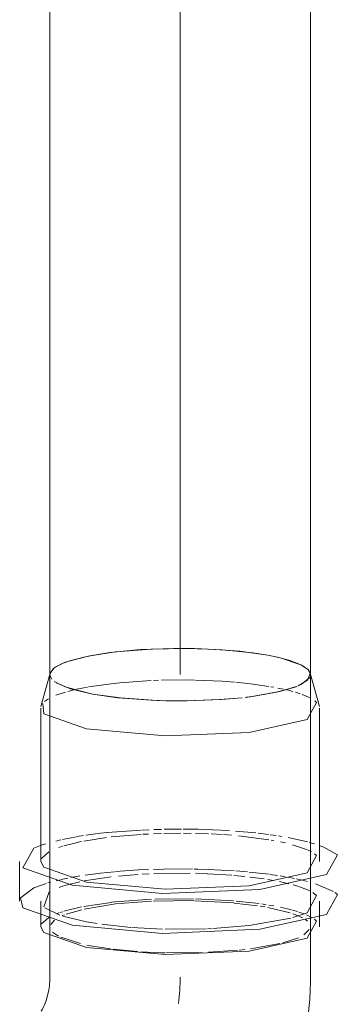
# Model space of a CAD drawing. Header units: millimetres. Extents: x -121 to 29920, y 1231 to 31888.
# Tile 69 of 106: x 13851 to 13911, y 8201 to 8389. Entities that reach past the tile are written whole.
import ezdxf

# ---------------------------------------------------------------- set-up
doc = ezdxf.new("R2010")
doc.units = ezdxf.units.MM
doc.linetypes.add('ADSK_Осевая', pattern=[700, 500, -100, 0, -100])
doc.layers.add('P-PIPE-____-CNTR', color=3, linetype='ADSK_Осевая', lineweight=20)
doc.layers.add('P-PIPE-____-OTLN', color=3, linetype='Continuous', lineweight=20)

# ---------------------------------------------------------------- blocks, each defined once
blk = doc.blocks.new('ADSK_ППР_Отвод канализационный_Составной - Отвод раструбный-1666830-3D severage Left')
at = {"layer": 'P-PIPE-____-OTLN', "color": 9}
for p, q in [((-10909.13, 8268.78), (-10915.09, 8268.34)), ((-10902.43, 8268.9), (-10909.11, 8268.78)), ((-10889.64, 8268.05), (-10895.51, 8268.64)), ((-10886.76, 8267.6), (-10889.94, 8268.09)), ((-10886.76, 8267.6), (-10889.63, 8268.05)), ((-10921.25, 8267.43), (-10925.13, 8266.42)), ((-10884.36, 8267.1), (-10886.76, 8267.6)), ((-10884.89, 8267.22), (-10886.76, 8267.6)), ((-10880.44, 8265.79), (-10884.35, 8267.09)), ((-10879.76, 8265.41), (-10881.16, 8266.1)), ((-10927.79, 8265.12), (-10928.53, 8264.15)), ((-10879.11, 8264.92), (-10880.44, 8265.79)), ((-10878.61, 8264.15), (-10879.09, 8264.9)), ((-10878.6, 8264.12), (-10878.93, 8264.73)), ((-10927.73, 8262.59), (-10925.66, 8261.52)), ((-10880.37, 8262), (-10878.72, 8263.33)), ((-10925.65, 8261.52), (-10920.38, 8260.15)), ((-10889.73, 8259.69), (-10884.17, 8260.7)), ((-10884.17, 8260.7), (-10881.14, 8261.65)), ((-10929.58, 8258.73), (-10928.85, 8259.24)), ((-10920.38, 8260.15), (-10915.52, 8259.46)), ((-10915.52, 8259.46), (-10909.13, 8258.97)), ((-10909.13, 8258.97), (-10906.91, 8258.89)), ((-10906.32, 8258.88), (-10905.6, 8258.86)), ((-10905.56, 8258.86), (-10902.23, 8258.85)), ((-10902.23, 8258.85), (-10895.7, 8259.1)), ((-10895.7, 8259.1), (-10891.69, 8259.45)), ((-10890.85, 8259.55), (-10889.73, 8259.69)), ((-10877.75, 8258.88), (-10877.38, 8258.57)), ((-10930.39, 8231.13), (-10929.32, 8231.47)), ((-10876.74, 8231.09), (-10875.98, 8230.81)), ((-10930.19, 8228.63), (-10928.79, 8229.89)), ((-10877.79, 8229.53), (-10877.38, 8229.19)), ((-10934.21, 8221.07), (-10931.65, 8223)), ((-10931.63, 8223.01), (-10929.29, 8223.86)), ((-10877.59, 8223.78), (-10874.17, 8222.3)), ((-10929.76, 8219.36), (-10928.72, 8222.27)), ((-10873.92, 8222.13), (-10873.41, 8221.71)), ((-10926.65, 8217.77), (-10929.54, 8219.16)), ((-10930.19, 8216.09), (-10928.8, 8217.35)), ((-10921.56, 8216.47), (-10926.09, 8217.59)), ((-10877.82, 8217.01), (-10877.38, 8216.65)), ((-10919.52, 8216.16), (-10921.56, 8216.47)), ((-10913.01, 8215.43), (-10918.58, 8216.03)), ((-10906.94, 8215.11), (-10912.83, 8215.42)), ((-10898.56, 8215.19), (-10906.48, 8215.1)), ((-10897.53, 8215.23), (-10898.33, 8215.19)), ((-10906.49, 8210.56), (-10907.11, 8210.58)), ((-10891.17, 8211.19), (-10892.24, 8211.07))]:
    blk.add_line(p, q, dxfattribs=at)
at = {"layer": 'P-PIPE-____-OTLN', "color": 22}
for p, q in [((-10928.53, 8264.15), (-10930.28, 8257.78)), ((-10928.53, 8264.15), (-10928.57, 8263.88)), ((-10928.57, 8263.88), (-10928.57, 8205.91)), ((-10876.86, 8257.78), (-10878.61, 8264.15)), ((-10878.57, 8263.88), (-10878.61, 8264.15)), ((-10878.57, 8205.91), (-10878.57, 8263.88)), ((-10906.29, 8258.88), (-10905.56, 8258.86)), ((-10930.32, 8257.48), (-10930.32, 8228.09)), ((-10876.82, 8228.09), (-10876.82, 8257.48)), ((-10934.37, 8228.09), (-10934.37, 8220.45)), ((-10930.32, 8220.45), (-10930.32, 8215.55)), ((-10876.82, 8215.55), (-10876.82, 8220.45))]:
    blk.add_line(p, q, dxfattribs=at)
at = {"layer": 'P-PIPE-____-OTLN', "color": 10}
for p, q in [((-10915.16, 8262.33), (-10909.15, 8262.74)), ((-10908.67, 8262.76), (-10907.7, 8262.8)), ((-10907.15, 8262.81), (-10902.43, 8262.86)), ((-10902.43, 8262.86), (-10900.85, 8262.83)), ((-10900.65, 8262.83), (-10895.53, 8262.61)), ((-10895.52, 8262.61), (-10893.17, 8262.44)), ((-10892.9, 8262.41), (-10889.56, 8262.06)), ((-10927.41, 8259.92), (-10925.58, 8260.54)), ((-10925.12, 8260.67), (-10923.99, 8260.96)), ((-10923.47, 8261.08), (-10921.37, 8261.5)), ((-10889.55, 8262.06), (-10886.57, 8261.64)), ((-10886.18, 8261.57), (-10885.58, 8261.46)), ((-10884.81, 8261.32), (-10883.77, 8261.1)), ((-10883.11, 8260.95), (-10881.96, 8260.65)), ((-10881.42, 8260.5), (-10880.53, 8260.21)), ((-10880.19, 8260.1), (-10878.65, 8259.44)), ((-10917.55, 8233.61), (-10911.03, 8234.08)), ((-10910.88, 8234.09), (-10909.52, 8234.15)), ((-10908.64, 8234.18), (-10907.17, 8234.23)), ((-10906.61, 8234.24), (-10903.3, 8234.28)), ((-10902.97, 8234.28), (-10901.46, 8234.27)), ((-10895.69, 8234.08), (-10894.11, 8233.98)), ((-10927.42, 8231.98), (-10926.45, 8232.21)), ((-10926.17, 8232.27), (-10923.46, 8232.8)), ((-10923.31, 8232.83), (-10922.13, 8233.03)), ((-10922.07, 8231.98), (-10917.73, 8232.66)), ((-10916.84, 8232.77), (-10911.03, 8233.26)), ((-10910.71, 8233.28), (-10909.64, 8233.33)), ((-10908.67, 8233.38), (-10907.18, 8233.42)), ((-10906.7, 8233.44), (-10903.43, 8233.47)), ((-10902.94, 8233.47), (-10901.47, 8233.46)), ((-10900.65, 8233.44), (-10898.16, 8233.36)), ((-10897.59, 8233.34), (-10895.53, 8233.23)), ((-10895.25, 8233.21), (-10893.69, 8233.09)), ((-10892.98, 8233.89), (-10889.08, 8233.53)), ((-10892.35, 8232.98), (-10886.57, 8232.25)), ((-10888.59, 8233.47), (-10886.65, 8233.24)), ((-10886.28, 8233.19), (-10885.13, 8233.03)), ((-10886.11, 8232.17), (-10885.58, 8232.08)), ((-10884.68, 8232.96), (-10884.07, 8232.87)), ((-10882.86, 8232.68), (-10879.12, 8231.81)), ((-10926.87, 8230.74), (-10926.12, 8230.99)), ((-10925.88, 8231.06), (-10923.54, 8231.67)), ((-10923.45, 8231.69), (-10922.49, 8231.9)), ((-10884.34, 8231.83), (-10883.35, 8231.62)), ((-10882.01, 8231.28), (-10879.11, 8230.27)), ((-10879.03, 8230.24), (-10878.38, 8229.9)), ((-10878.8, 8231.73), (-10877.81, 8231.44)), ((-10915.99, 8226.12), (-10911.57, 8226.44)), ((-10911.51, 8226.44), (-10909.66, 8226.53)), ((-10908.69, 8226.56), (-10906.71, 8226.62)), ((-10906.68, 8226.62), (-10901.22, 8226.63)), ((-10898.18, 8226.55), (-10893.24, 8226.29)), ((-10927.34, 8224.39), (-10926.52, 8224.58)), ((-10926.41, 8224.61), (-10925.14, 8224.88)), ((-10924.52, 8224.99), (-10922.81, 8225.29)), ((-10921.97, 8224.34), (-10916.84, 8225.12)), ((-10915.39, 8225.28), (-10911.63, 8225.57)), ((-10910.85, 8225.61), (-10909.5, 8225.68)), ((-10908.64, 8225.72), (-10906.61, 8225.78)), ((-10906.51, 8225.79), (-10901.64, 8225.82)), ((-10900.65, 8225.8), (-10898.36, 8225.73)), ((-10898.32, 8225.73), (-10893.65, 8225.43)), ((-10893.29, 8225.4), (-10891.15, 8225.19)), ((-10892.87, 8226.26), (-10890.62, 8226.07)), ((-10890.33, 8226.05), (-10886.48, 8225.61)), ((-10890.18, 8225.08), (-10887.45, 8224.72)), ((-10886.72, 8224.62), (-10885.67, 8224.45)), ((-10886.27, 8225.58), (-10884.9, 8225.38)), ((-10884.37, 8225.3), (-10883.42, 8225.14)), ((-10882.86, 8225.04), (-10881.63, 8224.8)), ((-10881.24, 8224.72), (-10880.18, 8224.48)), ((-10928.97, 8223.96), (-10928.41, 8224.12)), ((-10926.82, 8223.1), (-10926.14, 8223.32)), ((-10926.07, 8223.34), (-10925.16, 8223.61)), ((-10925.16, 8223.61), (-10922.81, 8224.16)), ((-10884.52, 8224.21), (-10882.71, 8223.78)), ((-10881.9, 8223.57), (-10880.83, 8223.25)), ((-10880.65, 8223.19), (-10879.14, 8222.62)), ((-10880.07, 8224.46), (-10879.2, 8224.24)), ((-10916.05, 8220.31), (-10909.09, 8220.82)), ((-10908.42, 8220.85), (-10900.99, 8220.91)), ((-10900.65, 8220.9), (-10893.34, 8220.53)), ((-10879.12, 8222.61), (-10878.57, 8222.35)), ((-10925.91, 8218.52), (-10922.53, 8219.35)), ((-10922.07, 8219.44), (-10916.84, 8220.23)), ((-10916.72, 8220.24), (-10916.09, 8220.31)), ((-10908.73, 8220.46), (-10900.97, 8220.56)), ((-10900.85, 8220.55), (-10893.3, 8220.12)), ((-10893.2, 8220.11), (-10888.74, 8219.58)), ((-10892.82, 8220.48), (-10888.41, 8219.99)), ((-10888.24, 8219.51), (-10887.3, 8219.36)), ((-10887.93, 8219.92), (-10887.04, 8219.79)), ((-10886.76, 8219.28), (-10882.49, 8218.22)), ((-10886.57, 8219.71), (-10885.58, 8219.54)), ((-10884.3, 8219.29), (-10882.21, 8218.8)), ((-10927.3, 8218.04), (-10926.88, 8218.2)), ((-10926.68, 8218.26), (-10926.13, 8218.45)), ((-10926.21, 8217.69), (-10925.77, 8217.86)), ((-10925.45, 8217.98), (-10922.41, 8218.83)), ((-10882.03, 8218.75), (-10881.05, 8218.46)), ((-10881.94, 8218.04), (-10881.04, 8217.7)), ((-10880.81, 8217.61), (-10880.07, 8217.25)), ((-10880.77, 8218.37), (-10879.79, 8218.02)), ((-10879.33, 8217.83), (-10878.38, 8217.36)), ((-10928.38, 8216), (-10927.69, 8216.84)), ((-10879.52, 8216.92), (-10879.13, 8216.61)), ((-10926.91, 8213.77), (-10928.05, 8214.53)), ((-10922.69, 8212.35), (-10926.46, 8213.56)), ((-10880.84, 8213.46), (-10883.89, 8212.48)), ((-10878.8, 8215.02), (-10879.85, 8213.99)), ((-10920.38, 8211.83), (-10921.48, 8212.06)), ((-10916.97, 8211.34), (-10920.38, 8211.83)), ((-10884.45, 8212.34), (-10890.1, 8211.32)), ((-10911.75, 8210.81), (-10916.42, 8211.27)), ((-10907.11, 8210.58), (-10911.18, 8210.77)), ((-10899.33, 8210.62), (-10906.29, 8210.56)), ((-10892.56, 8211.04), (-10898.14, 8210.66))]:
    blk.add_line(p, q, dxfattribs=at)
at = {"layer": 'P-PIPE-____-OTLN', "color": 9}
for points in [[(-10915.1, 8268.34, 0), (-10915.97, 8268.24, 0), (-10921.24, 8267.43, 0)], [(-10915.11, 8268.34, 0), (-10917.09, 8268.11, 0), (-10920.5, 8267.58, 0)], [(-10908.92, 8268.79, 0), (-10911.19, 8268.67, 0), (-10915.09, 8268.34, 0)], [(-10902.36, 8268.9, 0), (-10904.77, 8268.9, 0), (-10908.9, 8268.79, 0)], [(-10895.53, 8268.64, 0), (-10900.85, 8268.88, 0), (-10902.41, 8268.9, 0)], [(-10895.89, 8268.66, 0), (-10898.26, 8268.79, 0), (-10902.34, 8268.9, 0)], [(-10889.96, 8268.09, 0), (-10892.12, 8268.35, 0), (-10895.87, 8268.66, 0)], [(-10925.14, 8266.42, 0), (-10926.36, 8265.94, 0), (-10927.79, 8265.13, 0)], [(-10924.75, 8266.55, 0), (-10925.79, 8266.18, 0), (-10927.54, 8265.3, 0)], [(-10920.51, 8267.58, 0), (-10922.07, 8267.26, 0), (-10924.75, 8266.55, 0)], [(-10881.16, 8266.11, 0), (-10882.54, 8266.6, 0), (-10884.89, 8267.22, 0)], [(-10927.54, 8265.3, 0), (-10928, 8264.94, 0), (-10928.57, 8263.93, 0)], [(-10878.12, 8222.1, 0), (-10877.38, 8221.55, 0), (-10879.18, 8218.24, 0), (-10881.98, 8217.3, 0)], [(-10882.32, 8217.21, 0), (-10890.3, 8215.78, 0), (-10897.33, 8215.24, 0)]]:
    blk.add_polyline3d(points, dxfattribs=at)
at = {"layer": 'P-PIPE-____-OTLN', "color": 22}
for points in [[(-10928.57, 8263.88, 0), (-10928.54, 8263.64, 0), (-10928.18, 8262.99, 0)], [(-10927.38, 8262.34, 0), (-10924.6, 8261.16, 0), (-10920.38, 8260.15, 0)], [(-10880.92, 8261.75, 0), (-10879.14, 8262.81, 0), (-10878.6, 8264.12, 0)], [(-10891.1, 8259.52, 0), (-10890.05, 8259.65, 0), (-10885.07, 8260.5, 0), (-10881.35, 8261.57, 0)], [(-10877.38, 8258.57, 0), (-10879.18, 8255.27, 0), (-10890.3, 8252.81, 0), (-10906.48, 8252.13, 0), (-10921.56, 8253.5, 0)], [(-10920.38, 8260.15, 0), (-10915.02, 8259.41, 0), (-10908.88, 8258.96, 0), (-10906.32, 8258.88, 0)], [(-10905.6, 8258.86, 0), (-10902.37, 8258.85, 0), (-10895.95, 8259.09, 0), (-10891.66, 8259.46, 0)], [(-10921.56, 8253.5, 0), (-10929.76, 8256.38, 0), (-10929.95, 8258.38, 0)], [(-10924.28, 8223.51, 0), (-10933.73, 8226.83, 0), (-10931.65, 8230.64, 0), (-10930.39, 8231.13, 0)], [(-10875.98, 8230.81, 0), (-10873.41, 8229.35, 0), (-10875.49, 8225.55, 0), (-10888.29, 8222.71, 0), (-10906.93, 8221.93, 0), (-10924.28, 8223.51, 0)], [(-10877.38, 8229.19, 0), (-10879.18, 8225.88, 0), (-10890.3, 8223.42, 0), (-10906.48, 8222.74, 0), (-10921.56, 8224.11, 0)], [(-10921.56, 8224.11, 0), (-10929.76, 8227, 0), (-10930.32, 8228.09, 0)], [(-10924.28, 8215.87, 0), (-10933.73, 8219.19, 0), (-10934.21, 8221.07, 0)], [(-10873.41, 8221.71, 0), (-10875.49, 8217.91, 0), (-10888.29, 8215.07, 0), (-10906.93, 8214.29, 0), (-10924.28, 8215.87, 0)], [(-10921.56, 8211.57, 0), (-10929.76, 8214.46, 0), (-10930.32, 8215.55, 0)], [(-10877.38, 8216.65, 0), (-10879.18, 8213.34, 0), (-10890.3, 8210.88, 0), (-10906.48, 8210.21, 0), (-10921.56, 8211.57, 0)], [(-10930.22, 8199.36, 0), (-10930.1, 8199.56, 0), (-10929.98, 8199.78, 0), (-10929.86, 8200.04, 0), (-10929.73, 8200.31, 0), (-10929.6, 8200.6, 0), (-10929.48, 8200.92, 0), (-10929.36, 8201.25, 0), (-10929.25, 8201.59, 0), (-10929.14, 8201.95, 0), (-10929.04, 8202.32, 0), (-10928.95, 8202.7, 0), (-10928.86, 8203.08, 0), (-10928.79, 8203.47, 0), (-10928.73, 8203.86, 0), (-10928.67, 8204.24, 0), (-10928.63, 8204.63, 0), (-10928.6, 8205.01, 0), (-10928.58, 8205.37, 0), (-10928.57, 8205.73, 0), (-10928.57, 8205.91, 0)], [(-10887.17, 8173.92, 0), (-10886.3, 8175.43, 0), (-10885.49, 8176.96, 0), (-10884.73, 8178.51, 0), (-10884.01, 8180.08, 0), (-10883.33, 8181.66, 0), (-10882.7, 8183.26, 0), (-10882.12, 8184.88, 0), (-10881.58, 8186.5, 0), (-10881.08, 8188.14, 0), (-10880.63, 8189.8, 0), (-10880.23, 8191.46, 0), (-10879.86, 8193.13, 0), (-10879.54, 8194.81, 0), (-10879.27, 8196.5, 0), (-10879.04, 8198.2, 0), (-10878.86, 8199.9, 0), (-10878.72, 8201.61, 0), (-10878.62, 8203.32, 0), (-10878.58, 8205.03, 0), (-10878.57, 8205.91, 0)]]:
    blk.add_polyline3d(points, dxfattribs=at)
at = {"layer": 'P-PIPE-____-OTLN', "color": 10}
for points in [[(-10921.19, 8261.53, 0), (-10916.84, 8262.15, 0), (-10915.17, 8262.33, 0)], [(-10901.44, 8234.27, 0), (-10900.21, 8234.25, 0), (-10895.83, 8234.08, 0)], [(-10921.67, 8233.1, 0), (-10918.85, 8233.47, 0), (-10917.65, 8233.6, 0)], [(-10900.87, 8226.62, 0), (-10900.21, 8226.61, 0), (-10898.2, 8226.55, 0)], [(-10921.79, 8225.45, 0), (-10918.85, 8225.83, 0), (-10916.19, 8226.1, 0)], [(-10921.96, 8218.93, 0), (-10915.97, 8219.92, 0), (-10909.07, 8220.44, 0)]]:
    blk.add_polyline3d(points, dxfattribs=at)
at = {"layer": 'P-PIPE-____-OTLN', "color": 9}
blk.add_ellipse((-10921.27, 8201.99), major_axis=(4.73, 25.89), ratio=0.658698, start_param=4.789241, end_param=4.983057, dxfattribs=at)

msp = doc.modelspace()

# ---------------------------------------------------------------- linework, layer by layer
at = {"layer": 'P-PIPE-____-CNTR', "color": 9}
msp.add_line((13881.32, 11414.44), (13881.32, 8263.88), dxfattribs=at)
msp.add_line((13881.32, 11414.44), (13881.32, 8263.88), dxfattribs=at)
at = {"layer": 'P-PIPE-____-OTLN', "color": 22}
for p, q in [((13856.32, 11419.44), (13856.32, 8263.88)), ((13906.32, 8263.88), (13906.32, 11419.44)), ((13903.55, 8261.57), (13899.83, 8260.5))]:
    msp.add_line(p, q, dxfattribs=at)
at = {"layer": 'P-PIPE-____-OTLN', "color": 9}
for p, q in [((13894.95, 8268.09), (13898.13, 8267.6)), ((13860.14, 8266.55), (13862.82, 8267.26)), ((13862.82, 8267.26), (13864.41, 8267.58)), ((13898.13, 8267.6), (13900, 8267.22)), ((13903.74, 8266.1), (13905.13, 8265.41)), ((13905.96, 8264.73), (13906.29, 8264.12)), ((13879.29, 8258.86), (13878.58, 8258.88))]:
    msp.add_line(p, q, dxfattribs=at)
for points in [[(13864.42, 8267.58, 0), (13867.8, 8268.11, 0), (13869.78, 8268.34, 0)], [(13869.8, 8268.34, 0), (13873.7, 8268.67, 0), (13875.97, 8268.79, 0)], [(13875.99, 8268.79, 0), (13880.13, 8268.9, 0), (13882.53, 8268.9, 0)], [(13882.55, 8268.9, 0), (13886.63, 8268.79, 0), (13889, 8268.66, 0)], [(13889.02, 8268.66, 0), (13892.77, 8268.35, 0), (13894.94, 8268.09, 0)], [(13857.35, 8265.3, 0), (13859.1, 8266.18, 0), (13860.13, 8266.54, 0)], [(13900.01, 8267.22, 0), (13902.35, 8266.6, 0), (13903.73, 8266.11, 0)], [(13856.32, 8263.93, 0), (13856.89, 8264.94, 0), (13857.35, 8265.3, 0)]]:
    msp.add_polyline3d(points, dxfattribs=at)
at = {"layer": 'P-PIPE-____-OTLN', "color": 22}
for points in [[(13856.72, 8262.99, 0), (13856.35, 8263.64, 0), (13856.32, 8263.88, 0)], [(13864.51, 8260.15, 0), (13860.29, 8261.16, 0), (13857.51, 8262.34, 0)], [(13906.29, 8264.12, 0), (13905.75, 8262.81, 0), (13903.97, 8261.75, 0)], [(13899.83, 8260.5, 0), (13894.84, 8259.65, 0), (13893.79, 8259.52, 0)], [(13878.58, 8258.88, 0), (13876.02, 8258.96, 0), (13869.87, 8259.41, 0), (13864.51, 8260.15, 0)], [(13893.23, 8259.46, 0), (13888.94, 8259.09, 0), (13882.52, 8258.85, 0), (13879.29, 8258.86, 0)]]:
    msp.add_polyline3d(points, dxfattribs=at)

# ---------------------------------------------------------------- block references
at = {"layer": 'P-PIPE-____-OTLN', "color": 9}
msp.add_blockref('ADSK_ППР_Отвод канализационный_Составной - Отвод раструбный-1666830-3D severage Left', (24784.89, 0), dxfattribs=at)

doc.saveas('drawing.dxf')
